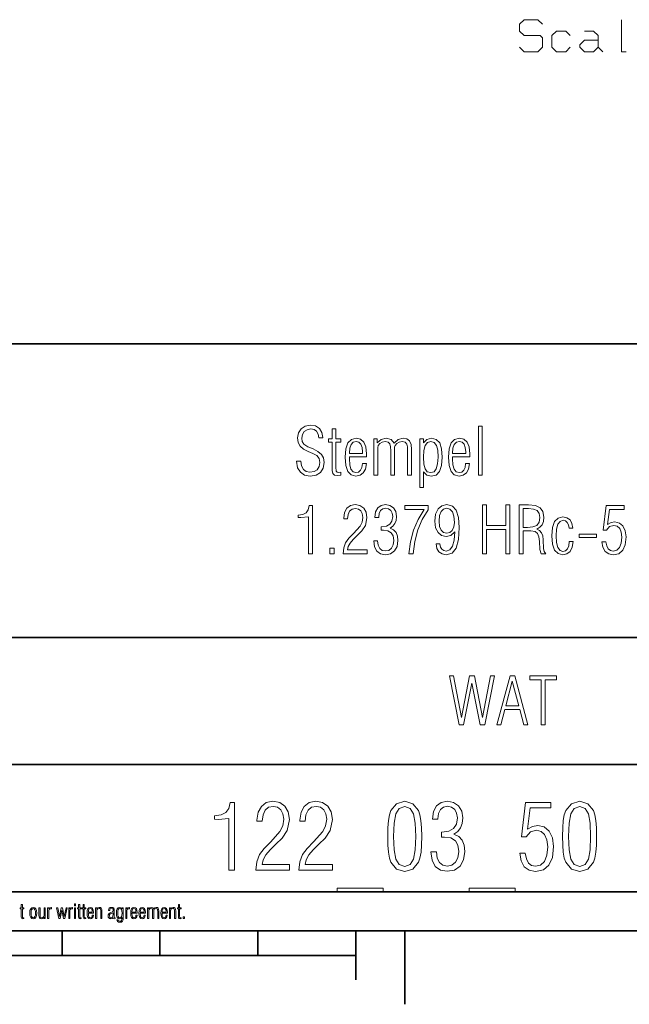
# Model space of a CAD drawing. Extents: x 0 to 420, y 0 to 297.
# Tile 5 of 7: x 276 to 338, y 2 to 103. Entities that reach past the tile are written whole.
import ezdxf

# ---------------------------------------------------------------- set-up
doc = ezdxf.new("R2010")
doc.units = 0

msp = doc.modelspace()

# ---------------------------------------------------------------- linework, layer by layer
at = {"color": 7, "lineweight": 35}
for p, q in [((220, 70), (410, 70)), ((220, 40), (385, 40)), ((220, 27), (385, 27)), ((220, 14), (385, 14)), ((10, 10), (410, 10)), ((220, 10), (410, 10)), ((280, 10), (280, 7.5)), ((290, 10), (290, 7.5)), ((300, 10), (300, 7.5)), ((310, 10), (310, 5)), ((315, 10), (315, 2.5)), ((110, 7.5), (310, 7.5))]:
    msp.add_line(p, q, dxfattribs=at)
at = {"color": 7, "lineweight": 13}
for points in [[(326.72, 100.32), (327.19, 99.85), (328.59, 99.85), (329.06, 100.32), (329.06, 101.25), (328.82, 101.49), (327.19, 101.49), (326.72, 101.95), (326.72, 102.65), (327.19, 103.12), (328.59, 103.12), (329.06, 102.65)], [(337.13, 103.12), (337.13, 101.49), (337.13, 99.85), (337.6, 99.85)], [(331.9, 100.32), (331.44, 99.85), (330.5, 99.85), (330.04, 100.32), (330.04, 101.49), (330.5, 101.95), (331.44, 101.95), (331.9, 101.49)], [(333.35, 101.95), (334.28, 101.95), (334.75, 101.49), (334.75, 100.32), (335.22, 99.85)], [(334.75, 100.32), (334.28, 99.85), (333.35, 99.85), (332.88, 100.32), (332.88, 100.55), (333.35, 101.02), (334.75, 101.02)]]:
    msp.add_lwpolyline(points, dxfattribs=at)
for points in [[(303.96, 58.01), (304.06, 57.34), (304.34, 56.87), (304.77, 56.58), (305.35, 56.48), (305.94, 56.58), (306.39, 56.85), (306.66, 57.29), (306.76, 57.88), (306.69, 58.34), (306.49, 58.7), (306.14, 59), (305.64, 59.25), (305.09, 59.46), (304.7, 59.74), (304.54, 60.03), (304.49, 60.37), (304.55, 60.74), (304.74, 61.03), (305.04, 61.22), (305.41, 61.3), (305.74, 61.23), (306, 61.06), (306.16, 60.78), (306.24, 60.39), (306.65, 60.39), (306.65, 60.42), (306.55, 60.95), (306.3, 61.35), (305.9, 61.6), (305.38, 61.68), (304.84, 61.58), (304.43, 61.32), (304.15, 60.91), (304.06, 60.39), (304.12, 59.91), (304.31, 59.54), (304.65, 59.23), (305.13, 58.99), (305.62, 58.79), (306.02, 58.58), (306.26, 58.27), (306.34, 57.88), (306.26, 57.45), (306.06, 57.13), (305.74, 56.94), (305.32, 56.87), (304.94, 56.95), (304.65, 57.16), (304.45, 57.52), (304.38, 58.01)], [(322.53, 56.58), (322.92, 56.58), (322.92, 61.58), (322.53, 61.58)], [(308.47, 56.56), (308.47, 56.87), (308.27, 56.85), (308.1, 56.87), (308.01, 56.97), (307.97, 57.39), (307.97, 59.94), (308.47, 59.94), (308.47, 60.27), (307.97, 60.27), (307.97, 61.31), (307.58, 61.31), (307.58, 60.27), (307.21, 60.27), (307.21, 59.94), (307.58, 59.94), (307.58, 57.47), (307.59, 57.05), (307.66, 56.75), (307.83, 56.58), (308.16, 56.53)], [(311.08, 57.77), (310.69, 57.77), (310.63, 57.36), (310.49, 57.07), (310.28, 56.89), (310.02, 56.83), (309.72, 56.92), (309.51, 57.18), (309.39, 57.62), (309.35, 58.25), (309.35, 58.46), (311.1, 58.46), (311.1, 58.77), (311.03, 59.46), (310.83, 59.95), (310.5, 60.26), (310.05, 60.36), (309.55, 60.23), (309.2, 59.87), (308.99, 59.27), (308.93, 58.42), (308.99, 57.56), (309.19, 56.95), (309.53, 56.6), (310.02, 56.48), (310.45, 56.57), (310.77, 56.81), (310.98, 57.2)], [(309.35, 58.79), (309.35, 58.82), (309.39, 59.34), (309.53, 59.71), (309.74, 59.93), (310.04, 60.01), (310.32, 59.94), (310.52, 59.74), (310.65, 59.4), (310.7, 58.95), (310.69, 58.79)], [(311.86, 56.58), (312.24, 56.58), (312.24, 59.4), (312.3, 59.6), (312.47, 59.8), (312.71, 59.94), (313.01, 60), (313.32, 59.93), (313.49, 59.76), (313.56, 59.46), (313.58, 59.07), (313.58, 56.58), (313.97, 56.58), (313.97, 59.42), (314.03, 59.61), (314.2, 59.8), (314.44, 59.94), (314.73, 60), (315.05, 59.93), (315.22, 59.75), (315.28, 59.46), (315.3, 59.07), (315.3, 56.58), (315.69, 56.58), (315.69, 59.19), (315.65, 59.7), (315.5, 60.07), (315.23, 60.29), (314.84, 60.36), (314.32, 60.23), (313.91, 59.84), (313.61, 60.22), (313.12, 60.36), (312.61, 60.23), (312.2, 59.87), (312.2, 60.27), (311.86, 60.27)], [(316.53, 55.31), (316.92, 55.31), (316.92, 56.91), (317.25, 56.58), (317.7, 56.47), (318.2, 56.59), (318.55, 56.95), (318.75, 57.57), (318.83, 58.43), (318.76, 59.28), (318.57, 59.89), (318.22, 60.23), (317.72, 60.36), (317.27, 60.23), (316.92, 59.87), (316.92, 60.27), (316.53, 60.27)], [(316.92, 58.41), (316.96, 59.11), (317.08, 59.62), (317.31, 59.92), (317.67, 60.02), (318.01, 59.92), (318.24, 59.62), (318.37, 59.13), (318.41, 58.43), (318.36, 57.72), (318.22, 57.22), (318, 56.92), (317.66, 56.83), (317.3, 56.92), (317.08, 57.21), (316.96, 57.71)], [(321.62, 57.77), (321.22, 57.77), (321.16, 57.36), (321.03, 57.07), (320.82, 56.89), (320.55, 56.83), (320.26, 56.92), (320.05, 57.18), (319.93, 57.62), (319.89, 58.25), (319.89, 58.46), (321.64, 58.46), (321.64, 58.77), (321.57, 59.46), (321.37, 59.95), (321.04, 60.26), (320.59, 60.36), (320.08, 60.23), (319.73, 59.87), (319.53, 59.27), (319.47, 58.42), (319.53, 57.56), (319.73, 56.95), (320.06, 56.6), (320.55, 56.48), (320.98, 56.57), (321.3, 56.81), (321.52, 57.2)], [(319.89, 58.79), (319.89, 58.82), (319.93, 59.34), (320.06, 59.71), (320.28, 59.93), (320.58, 60.01), (320.86, 59.94), (321.06, 59.74), (321.19, 59.4), (321.24, 58.95), (321.23, 58.79)], [(305.16, 48.54), (305.57, 48.54), (305.57, 53.46), (305.25, 53.46), (305.14, 53.03), (304.93, 52.74), (304.59, 52.56), (304.11, 52.5), (304.11, 52.25), (304.38, 52.24), (305.16, 52.3)], [(308.7, 48.54), (311.15, 48.54), (311.15, 48.95), (309.15, 48.95), (309.22, 49.3), (309.42, 49.64), (309.73, 50.01), (310.15, 50.42), (310.61, 50.87), (310.98, 51.42), (311.14, 52.23), (311.05, 52.79), (310.81, 53.2), (310.43, 53.46), (309.94, 53.56), (309.45, 53.46), (309.09, 53.19), (308.86, 52.75), (308.77, 52.17), (308.77, 52.1), (309.16, 52.1), (309.21, 52.57), (309.37, 52.91), (309.62, 53.11), (309.98, 53.18), (310.28, 53.11), (310.51, 52.93), (310.67, 52.64), (310.72, 52.26), (310.65, 51.77), (310.45, 51.36), (309.77, 50.6), (309.3, 50.12), (308.96, 49.66), (308.77, 49.15)], [(311.83, 49.86), (311.92, 49.26), (312.16, 48.81), (312.53, 48.54), (313.03, 48.44), (313.56, 48.54), (313.96, 48.83), (314.22, 49.29), (314.31, 49.9), (314.26, 50.35), (314.11, 50.71), (313.86, 50.98), (313.51, 51.17), (313.79, 51.36), (314, 51.62), (314.12, 51.95), (314.17, 52.34), (314.08, 52.85), (313.86, 53.23), (313.49, 53.48), (313.04, 53.56), (312.59, 53.48), (312.24, 53.22), (312.02, 52.81), (311.94, 52.25), (312.34, 52.25), (312.34, 52.27), (312.39, 52.66), (312.53, 52.95), (312.75, 53.13), (313.05, 53.19), (313.34, 53.13), (313.57, 52.97), (313.71, 52.7), (313.77, 52.34), (313.7, 51.88), (313.49, 51.56), (313.14, 51.37), (312.64, 51.31), (312.61, 51.31), (312.61, 50.94), (312.82, 50.95), (313.29, 50.88), (313.62, 50.68), (313.81, 50.36), (313.88, 49.89), (313.81, 49.44), (313.64, 49.1), (313.37, 48.89), (313.04, 48.83), (312.71, 48.89), (312.45, 49.09), (312.29, 49.42), (312.23, 49.86)], [(315.43, 48.54), (315.86, 48.54), (316.02, 49.81), (316.33, 50.99), (316.79, 52.06), (317.39, 53.03), (317.39, 53.46), (315, 53.46), (315, 53.06), (316.98, 53.06), (316.36, 52.04), (315.9, 50.94), (315.58, 49.77)], [(320.12, 50.77), (320.05, 49.92), (319.88, 49.31), (319.6, 48.94), (319.23, 48.82), (318.98, 48.87), (318.79, 49.01), (318.65, 49.23), (318.59, 49.54), (318.2, 49.54), (318.28, 49.07), (318.5, 48.73), (318.81, 48.52), (319.23, 48.44), (319.83, 48.61), (320.25, 49.13), (320.49, 50), (320.57, 51.23), (320.49, 52.26), (320.26, 52.98), (319.88, 53.41), (319.31, 53.56), (318.79, 53.44), (318.41, 53.12), (318.16, 52.59), (318.08, 51.88), (318.16, 51.2), (318.41, 50.7), (318.77, 50.4), (319.24, 50.3), (319.71, 50.41)], [(322.94, 48.54), (323.35, 48.54), (323.35, 51.03), (325.33, 51.03), (325.33, 48.54), (325.75, 48.54), (325.75, 53.54), (325.33, 53.54), (325.33, 51.42), (323.35, 51.42), (323.35, 53.54), (322.94, 53.54)], [(326.68, 48.54), (327.1, 48.54), (327.1, 50.87), (327.88, 50.87), (328.31, 50.81), (328.57, 50.62), (328.69, 50.28), (328.75, 49.79), (328.79, 48.98), (328.92, 48.54), (329.4, 48.54), (329.25, 48.77), (329.18, 49.09), (329.14, 49.97), (329.09, 50.38), (328.98, 50.69), (328.78, 50.92), (328.48, 51.07), (328.81, 51.25), (329.04, 51.51), (329.18, 51.85), (329.22, 52.29), (329.12, 52.85), (328.83, 53.23), (328.34, 53.46), (327.65, 53.54), (326.68, 53.54)], [(335.14, 49.77), (335.24, 49.2), (335.47, 48.78), (335.83, 48.53), (336.3, 48.44), (336.86, 48.55), (337.27, 48.9), (337.52, 49.46), (337.61, 50.26), (337.52, 50.9), (337.28, 51.38), (336.92, 51.68), (336.45, 51.79), (336.07, 51.72), (335.71, 51.53), (335.91, 53.07), (337.42, 53.07), (337.42, 53.46), (335.57, 53.46), (335.26, 50.95), (335.61, 50.95), (335.92, 51.32), (336.37, 51.44), (336.7, 51.36), (336.96, 51.13), (337.12, 50.74), (337.18, 50.23), (337.12, 49.62), (336.94, 49.17), (336.67, 48.9), (336.3, 48.81), (336, 48.87), (335.78, 49.05), (335.63, 49.35), (335.55, 49.77)], [(319.28, 53.19), (319.61, 53.1), (319.87, 52.82), (320.02, 52.37), (320.08, 51.74), (320.02, 51.28), (319.86, 50.93), (319.61, 50.72), (319.3, 50.65), (318.96, 50.72), (318.71, 50.96), (318.56, 51.34), (318.51, 51.87), (318.56, 52.44), (318.71, 52.85), (318.96, 53.11)], [(327.1, 51.23), (327.1, 53.17), (327.64, 53.17), (328.15, 53.11), (328.52, 52.95), (328.73, 52.66), (328.81, 52.24), (328.73, 51.76), (328.49, 51.44), (328.08, 51.28), (327.53, 51.23)], [(332.21, 49.79), (331.81, 49.79), (331.75, 49.36), (331.61, 49.05), (331.41, 48.85), (331.16, 48.79), (330.86, 48.89), (330.64, 49.19), (330.49, 49.69), (330.45, 50.38), (330.49, 51.06), (330.63, 51.56), (330.86, 51.85), (331.18, 51.96), (331.41, 51.91), (331.6, 51.75), (331.73, 51.5), (331.79, 51.17), (332.17, 51.17), (332.08, 51.65), (331.88, 52.01), (331.56, 52.23), (331.16, 52.32), (330.67, 52.19), (330.31, 51.83), (330.1, 51.22), (330.03, 50.38), (330.1, 49.53), (330.31, 48.92), (330.66, 48.56), (331.14, 48.44), (331.57, 48.52), (331.89, 48.78), (332.1, 49.2)], [(332.81, 50.19), (334.59, 50.19), (334.59, 50.55), (332.81, 50.55)], [(307.34, 48.54), (307.8, 48.54), (307.8, 49.13), (307.34, 49.13)], [(319.58, 36.06), (320.55, 31.06), (321.02, 31.06), (321.85, 35.33), (322.7, 31.06), (323.18, 31.06), (324.16, 36.06), (323.75, 36.06), (322.95, 31.81), (322.12, 36.06), (321.61, 36.06), (320.79, 31.81), (319.99, 36.06)], [(324.42, 31.06), (324.81, 31.06), (325.23, 32.63), (326.74, 32.63), (327.17, 31.06), (327.59, 31.06), (326.26, 36.06), (325.77, 36.06)], [(325.31, 33.01), (325.99, 35.51), (326.66, 33.01)], [(328.93, 31.06), (329.35, 31.06), (329.35, 35.66), (330.49, 35.66), (330.49, 36.06), (327.78, 36.06), (327.78, 35.66), (328.93, 35.66)], [(299.81, 16.22), (303.24, 16.22), (303.24, 16.79), (300.44, 16.79), (300.53, 17.28), (300.82, 17.76), (301.26, 18.28), (301.84, 18.85), (302.49, 19.48), (303.01, 20.25), (303.22, 21.39), (303.1, 22.17), (302.76, 22.75), (302.23, 23.11), (301.54, 23.25), (300.86, 23.11), (300.36, 22.73), (300.03, 22.12), (299.91, 21.31), (299.91, 21.21), (300.45, 21.21), (300.53, 21.86), (300.74, 22.34), (301.1, 22.63), (301.6, 22.72), (302.02, 22.63), (302.35, 22.37), (302.56, 21.97), (302.64, 21.43), (302.54, 20.74), (302.25, 20.16), (301.31, 19.11), (300.66, 18.43), (300.18, 17.8), (299.91, 17.07)], [(304.2, 16.22), (307.63, 16.22), (307.63, 16.79), (304.83, 16.79), (304.92, 17.28), (305.2, 17.76), (305.65, 18.28), (306.23, 18.85), (306.88, 19.48), (307.39, 20.25), (307.61, 21.39), (307.49, 22.17), (307.15, 22.75), (306.61, 23.11), (305.93, 23.25), (305.25, 23.11), (304.74, 22.73), (304.42, 22.12), (304.3, 21.31), (304.3, 21.21), (304.84, 21.21), (304.91, 21.86), (305.13, 22.34), (305.49, 22.63), (305.98, 22.72), (306.41, 22.63), (306.74, 22.37), (306.95, 21.97), (307.03, 21.43), (306.92, 20.74), (306.64, 20.16), (305.7, 19.11), (305.04, 18.43), (304.57, 17.8), (304.29, 17.07)], [(313.27, 19.67), (313.28, 18.77), (313.33, 18.04), (313.43, 17.45), (313.59, 17.02), (314.17, 16.31), (315, 16.08), (315.83, 16.31), (316.41, 17.02), (316.56, 17.45), (316.67, 18.04), (316.72, 18.77), (316.74, 19.67), (316.72, 20.54), (316.66, 21.28), (316.56, 21.86), (316.41, 22.31), (315.83, 23), (315, 23.25), (314.17, 23), (313.59, 22.31), (313.43, 21.86), (313.33, 21.28), (313.28, 20.54)], [(317.66, 18.07), (317.79, 17.22), (318.12, 16.59), (318.65, 16.22), (319.35, 16.09), (320.09, 16.22), (320.65, 16.62), (321.01, 17.27), (321.14, 18.12), (321.07, 18.75), (320.86, 19.26), (320.51, 19.64), (320.01, 19.9), (320.41, 20.16), (320.7, 20.53), (320.88, 20.99), (320.94, 21.54), (320.82, 22.25), (320.5, 22.79), (319.99, 23.13), (319.36, 23.26), (318.73, 23.13), (318.25, 22.78), (317.94, 22.19), (317.82, 21.41), (318.39, 21.41), (318.39, 21.44), (318.45, 22), (318.65, 22.4), (318.96, 22.64), (319.37, 22.74), (319.79, 22.65), (320.11, 22.42), (320.3, 22.04), (320.38, 21.54), (320.29, 20.9), (319.99, 20.45), (319.51, 20.18), (318.8, 20.1), (318.76, 20.1), (318.76, 19.58), (319.05, 19.59), (319.71, 19.5), (320.17, 19.22), (320.44, 18.76), (320.54, 18.11), (320.44, 17.48), (320.2, 17.01), (319.82, 16.72), (319.36, 16.62), (318.89, 16.72), (318.54, 16.99), (318.31, 17.45), (318.23, 18.07)], [(331.13, 19.67), (331.14, 18.77), (331.19, 18.04), (331.29, 17.45), (331.45, 17.02), (332.03, 16.31), (332.87, 16.08), (333.69, 16.31), (334.28, 17.02), (334.43, 17.45), (334.53, 18.04), (334.59, 18.77), (334.6, 19.67), (334.59, 20.54), (334.52, 21.28), (334.42, 21.86), (334.28, 22.31), (333.69, 23), (332.87, 23.25), (332.03, 23), (331.45, 22.31), (331.29, 21.86), (331.19, 21.28), (331.14, 20.54)], [(297.05, 16.22), (297.62, 16.22), (297.62, 23.11), (297.18, 23.11), (297.03, 22.5), (296.73, 22.1), (296.25, 21.86), (295.58, 21.77), (295.58, 21.41), (295.96, 21.4), (297.05, 21.49)], [(313.87, 19.66), (313.91, 21), (314.09, 21.96), (314.44, 22.52), (315, 22.72), (315.56, 22.52), (315.91, 21.96), (316.08, 21), (316.13, 19.66), (316.08, 18.3), (315.91, 17.34), (315.56, 16.78), (315, 16.59), (314.44, 16.78), (314.09, 17.34), (313.91, 18.3)], [(326.75, 17.95), (326.88, 17.15), (327.21, 16.56), (327.71, 16.21), (328.37, 16.08), (329.16, 16.24), (329.73, 16.72), (330.08, 17.51), (330.2, 18.62), (330.08, 19.52), (329.75, 20.2), (329.23, 20.62), (328.58, 20.77), (328.05, 20.68), (327.55, 20.41), (327.82, 22.57), (329.93, 22.57), (329.93, 23.11), (327.34, 23.11), (326.92, 19.6), (327.41, 19.6), (327.84, 20.11), (328.46, 20.29), (328.93, 20.17), (329.29, 19.84), (329.52, 19.31), (329.61, 18.59), (329.51, 17.73), (329.27, 17.11), (328.88, 16.72), (328.37, 16.6), (327.95, 16.68), (327.64, 16.93), (327.43, 17.35), (327.31, 17.95)], [(331.73, 19.66), (331.78, 21), (331.96, 21.96), (332.3, 22.52), (332.87, 22.72), (333.42, 22.52), (333.77, 21.96), (333.94, 21), (333.99, 19.66), (333.94, 18.3), (333.77, 17.34), (333.42, 16.78), (332.87, 16.59), (332.3, 16.78), (331.96, 17.34), (331.78, 18.3)], [(312.81, 14.37), (308.11, 14.37), (308.11, 14), (312.81, 14)], [(326.28, 14.37), (321.58, 14.37), (321.58, 14), (326.28, 14)], [(276.1, 11.26), (276.1, 11.35), (276.04, 11.35), (275.99, 11.35), (275.96, 11.38), (275.95, 11.51), (275.95, 12.27), (276.1, 12.27), (276.1, 12.37), (275.95, 12.37), (275.95, 12.69), (275.84, 12.69), (275.84, 12.37), (275.72, 12.37), (275.72, 12.27), (275.84, 12.27), (275.84, 11.53), (275.84, 11.41), (275.86, 11.32), (275.91, 11.27), (276.01, 11.25)], [(276.71, 11.82), (276.73, 11.56), (276.8, 11.38), (276.91, 11.27), (277.07, 11.24), (277.22, 11.27), (277.33, 11.38), (277.4, 11.56), (277.42, 11.82), (277.4, 12.07), (277.33, 12.25), (277.22, 12.36), (277.07, 12.4), (276.91, 12.36), (276.8, 12.25), (276.73, 12.07)], [(276.84, 11.82), (276.85, 12.02), (276.89, 12.17), (276.97, 12.26), (277.07, 12.29), (277.16, 12.26), (277.23, 12.17), (277.28, 12.02), (277.3, 11.82), (277.28, 11.61), (277.23, 11.46), (277.16, 11.37), (277.07, 11.34), (276.97, 11.37), (276.89, 11.46), (276.85, 11.61)], [(277.76, 12.37), (277.64, 12.37), (277.64, 11.59), (277.65, 11.44), (277.7, 11.33), (277.78, 11.26), (277.9, 11.24), (278.05, 11.27), (278.17, 11.39), (278.17, 11.27), (278.28, 11.27), (278.28, 12.37), (278.16, 12.37), (278.16, 11.53), (278.14, 11.47), (278.09, 11.41), (277.93, 11.35), (277.83, 11.36), (277.78, 11.42), (277.76, 11.5), (277.76, 11.63)], [(278.53, 11.27), (278.65, 11.27), (278.65, 11.91), (278.66, 12.07), (278.69, 12.18), (278.78, 12.24), (278.91, 12.27), (278.91, 12.39), (278.89, 12.39), (278.74, 12.36), (278.65, 12.25), (278.65, 12.37), (278.53, 12.37)], [(279.45, 12.37), (279.68, 11.27), (279.81, 11.27), (279.98, 12.13), (280.16, 11.27), (280.28, 11.27), (280.52, 12.37), (280.41, 12.37), (280.22, 11.49), (280.05, 12.37), (279.92, 12.37), (279.75, 11.49), (279.56, 12.37)], [(280.68, 11.27), (280.8, 11.27), (280.8, 11.91), (280.8, 12.07), (280.84, 12.18), (280.92, 12.24), (281.06, 12.27), (281.06, 12.39), (281.04, 12.39), (280.89, 12.36), (280.8, 12.25), (280.8, 12.37), (280.68, 12.37)], [(281.26, 12.58), (281.38, 12.58), (281.38, 12.77), (281.26, 12.77)], [(281.26, 11.27), (281.38, 11.27), (281.38, 12.37), (281.26, 12.37)], [(281.96, 11.26), (281.96, 11.35), (281.9, 11.35), (281.85, 11.35), (281.82, 11.38), (281.81, 11.51), (281.81, 12.27), (281.96, 12.27), (281.96, 12.37), (281.81, 12.37), (281.81, 12.69), (281.69, 12.69), (281.69, 12.37), (281.58, 12.37), (281.58, 12.27), (281.69, 12.27), (281.69, 11.53), (281.69, 11.41), (281.72, 11.32), (281.77, 11.27), (281.87, 11.25)], [(282.42, 11.26), (282.42, 11.35), (282.36, 11.35), (282.31, 11.35), (282.28, 11.38), (282.27, 11.51), (282.27, 12.27), (282.42, 12.27), (282.42, 12.37), (282.27, 12.37), (282.27, 12.69), (282.16, 12.69), (282.16, 12.37), (282.04, 12.37), (282.04, 12.27), (282.16, 12.27), (282.16, 11.53), (282.16, 11.41), (282.18, 11.32), (282.23, 11.27), (282.33, 11.25)], [(283.21, 11.62), (283.09, 11.62), (283.07, 11.5), (283.03, 11.41), (282.97, 11.36), (282.89, 11.34), (282.8, 11.37), (282.74, 11.45), (282.7, 11.58), (282.69, 11.77), (282.69, 11.83), (283.21, 11.83), (283.21, 11.92), (283.19, 12.13), (283.13, 12.28), (283.03, 12.37), (282.9, 12.4), (282.75, 12.36), (282.64, 12.25), (282.58, 12.07), (282.56, 11.82), (282.58, 11.56), (282.64, 11.38), (282.74, 11.27), (282.89, 11.24), (283.02, 11.26), (283.11, 11.33), (283.18, 11.45)], [(282.69, 11.93), (282.69, 11.94), (282.7, 12.09), (282.74, 12.21), (282.8, 12.27), (282.89, 12.3), (282.98, 12.27), (283.04, 12.21), (283.08, 12.11), (283.09, 11.98), (283.09, 11.93)], [(283.96, 11.27), (284.07, 11.27), (284.07, 12.05), (284.06, 12.2), (284.01, 12.31), (283.93, 12.38), (283.81, 12.4), (283.66, 12.37), (283.54, 12.25), (283.54, 12.37), (283.43, 12.37), (283.43, 11.27), (283.55, 11.27), (283.55, 12.11), (283.57, 12.17), (283.62, 12.23), (283.78, 12.29), (283.88, 12.28), (283.93, 12.22), (283.95, 12.13), (283.96, 12.01)], [(285.42, 11.26), (285.42, 11.35), (285.41, 11.35), (285.34, 11.38), (285.33, 11.47), (285.33, 12.13), (285.33, 12.23), (285.29, 12.32), (285.2, 12.38), (285.06, 12.4), (284.93, 12.38), (284.83, 12.32), (284.77, 12.24), (284.75, 12.12), (284.75, 12.1), (284.87, 12.1), (284.88, 12.19), (284.91, 12.25), (284.97, 12.29), (285.06, 12.31), (285.13, 12.3), (285.18, 12.27), (285.21, 12.21), (285.22, 12.14), (285.22, 12.05), (285.2, 11.98), (285.16, 11.94), (284.99, 11.88), (284.86, 11.82), (284.78, 11.75), (284.73, 11.66), (284.71, 11.54), (284.73, 11.41), (284.78, 11.32), (284.86, 11.26), (284.97, 11.24), (285.11, 11.27), (285.21, 11.35), (285.26, 11.28), (285.34, 11.25)], [(286.13, 11.37), (286.13, 11.28), (286.11, 11.16), (286.07, 11.07), (286.01, 11.01), (285.91, 10.99), (285.77, 11.03), (285.71, 11.14), (285.59, 11.14), (285.62, 11.04), (285.68, 10.96), (285.77, 10.91), (285.89, 10.89), (286.06, 10.91), (286.17, 11), (286.23, 11.14), (286.25, 11.34), (286.25, 12.37), (286.13, 12.37), (286.13, 12.26), (286.02, 12.37), (285.89, 12.4), (285.74, 12.37), (285.63, 12.26), (285.58, 12.08), (285.56, 11.82), (285.58, 11.56), (285.64, 11.38), (285.75, 11.27), (285.9, 11.23), (286.03, 11.27)], [(286.13, 11.82), (286.12, 11.61), (286.08, 11.46), (286.01, 11.37), (285.91, 11.34), (285.81, 11.37), (285.74, 11.46), (285.7, 11.61), (285.69, 11.82), (285.7, 12.03), (285.73, 12.18), (285.8, 12.27), (285.9, 12.3), (286.01, 12.27), (286.08, 12.18), (286.12, 12.03)], [(286.51, 11.27), (286.62, 11.27), (286.62, 11.91), (286.63, 12.07), (286.67, 12.18), (286.75, 12.24), (286.89, 12.27), (286.89, 12.39), (286.87, 12.39), (286.72, 12.36), (286.62, 12.25), (286.62, 12.37), (286.51, 12.37)], [(287.66, 11.62), (287.54, 11.62), (287.53, 11.5), (287.49, 11.41), (287.42, 11.36), (287.34, 11.34), (287.25, 11.37), (287.19, 11.45), (287.16, 11.58), (287.14, 11.77), (287.14, 11.83), (287.67, 11.83), (287.67, 11.92), (287.65, 12.13), (287.59, 12.28), (287.49, 12.37), (287.35, 12.4), (287.2, 12.36), (287.1, 12.25), (287.03, 12.07), (287.02, 11.82), (287.03, 11.56), (287.09, 11.38), (287.2, 11.27), (287.34, 11.24), (287.47, 11.26), (287.57, 11.33), (287.63, 11.45)], [(287.14, 11.93), (287.14, 11.94), (287.16, 12.09), (287.2, 12.21), (287.26, 12.27), (287.35, 12.3), (287.43, 12.27), (287.49, 12.21), (287.53, 12.11), (287.55, 11.98), (287.55, 11.93)], [(288.5, 11.62), (288.39, 11.62), (288.37, 11.5), (288.33, 11.41), (288.26, 11.36), (288.18, 11.34), (288.1, 11.37), (288.03, 11.45), (288, 11.58), (287.98, 11.77), (287.98, 11.83), (288.51, 11.83), (288.51, 11.92), (288.49, 12.13), (288.43, 12.28), (288.33, 12.37), (288.19, 12.4), (288.04, 12.36), (287.94, 12.25), (287.88, 12.07), (287.86, 11.82), (287.88, 11.56), (287.94, 11.38), (288.04, 11.27), (288.18, 11.24), (288.31, 11.26), (288.41, 11.33), (288.47, 11.45)], [(287.98, 11.93), (287.98, 11.94), (288, 12.09), (288.04, 12.21), (288.1, 12.27), (288.19, 12.3), (288.27, 12.27), (288.33, 12.21), (288.38, 12.11), (288.39, 11.98), (288.39, 11.93)], [(288.74, 11.27), (288.85, 11.27), (288.85, 12.11), (288.87, 12.17), (288.92, 12.23), (288.99, 12.27), (289.08, 12.29), (289.18, 12.27), (289.23, 12.22), (289.25, 12.13), (289.25, 12.01), (289.25, 11.27), (289.37, 11.27), (289.37, 12.12), (289.39, 12.18), (289.44, 12.23), (289.51, 12.27), (289.6, 12.29), (289.69, 12.27), (289.74, 12.22), (289.76, 12.13), (289.77, 12.01), (289.77, 11.27), (289.89, 11.27), (289.89, 12.05), (289.87, 12.2), (289.83, 12.31), (289.75, 12.38), (289.63, 12.4), (289.48, 12.36), (289.35, 12.24), (289.26, 12.36), (289.11, 12.4), (288.96, 12.36), (288.84, 12.25), (288.84, 12.37), (288.74, 12.37)], [(290.75, 11.62), (290.63, 11.62), (290.61, 11.5), (290.57, 11.41), (290.51, 11.36), (290.43, 11.34), (290.34, 11.37), (290.28, 11.45), (290.24, 11.58), (290.23, 11.77), (290.23, 11.83), (290.76, 11.83), (290.76, 11.92), (290.73, 12.13), (290.67, 12.28), (290.57, 12.37), (290.44, 12.4), (290.29, 12.36), (290.18, 12.25), (290.12, 12.07), (290.1, 11.82), (290.12, 11.56), (290.18, 11.38), (290.28, 11.27), (290.43, 11.24), (290.56, 11.26), (290.65, 11.33), (290.72, 11.45)], [(290.23, 11.93), (290.23, 11.94), (290.24, 12.09), (290.28, 12.21), (290.35, 12.27), (290.44, 12.3), (290.52, 12.27), (290.58, 12.21), (290.62, 12.11), (290.63, 11.98), (290.63, 11.93)], [(291.5, 11.27), (291.61, 11.27), (291.61, 12.05), (291.6, 12.2), (291.55, 12.31), (291.47, 12.38), (291.36, 12.4), (291.21, 12.37), (291.09, 12.25), (291.09, 12.37), (290.98, 12.37), (290.98, 11.27), (291.09, 11.27), (291.09, 12.11), (291.11, 12.17), (291.16, 12.23), (291.33, 12.29), (291.42, 12.28), (291.47, 12.22), (291.49, 12.13), (291.5, 12.01)], [(292.16, 11.26), (292.16, 11.35), (292.1, 11.35), (292.05, 11.35), (292.02, 11.38), (292.01, 11.51), (292.01, 12.27), (292.16, 12.27), (292.16, 12.37), (292.01, 12.37), (292.01, 12.69), (291.89, 12.69), (291.89, 12.37), (291.78, 12.37), (291.78, 12.27), (291.89, 12.27), (291.89, 11.53), (291.89, 11.41), (291.91, 11.32), (291.97, 11.27), (292.07, 11.25)], [(285.22, 11.86), (285.22, 11.68), (285.2, 11.53), (285.16, 11.42), (285.09, 11.36), (285, 11.34), (284.93, 11.35), (284.88, 11.39), (284.84, 11.54), (284.86, 11.65), (284.93, 11.73), (285.05, 11.79)], [(292.37, 11.27), (292.5, 11.27), (292.5, 11.45), (292.37, 11.45)]]:
    msp.add_lwpolyline(points, close=True, dxfattribs=at)

doc.saveas('drawing.dxf')
